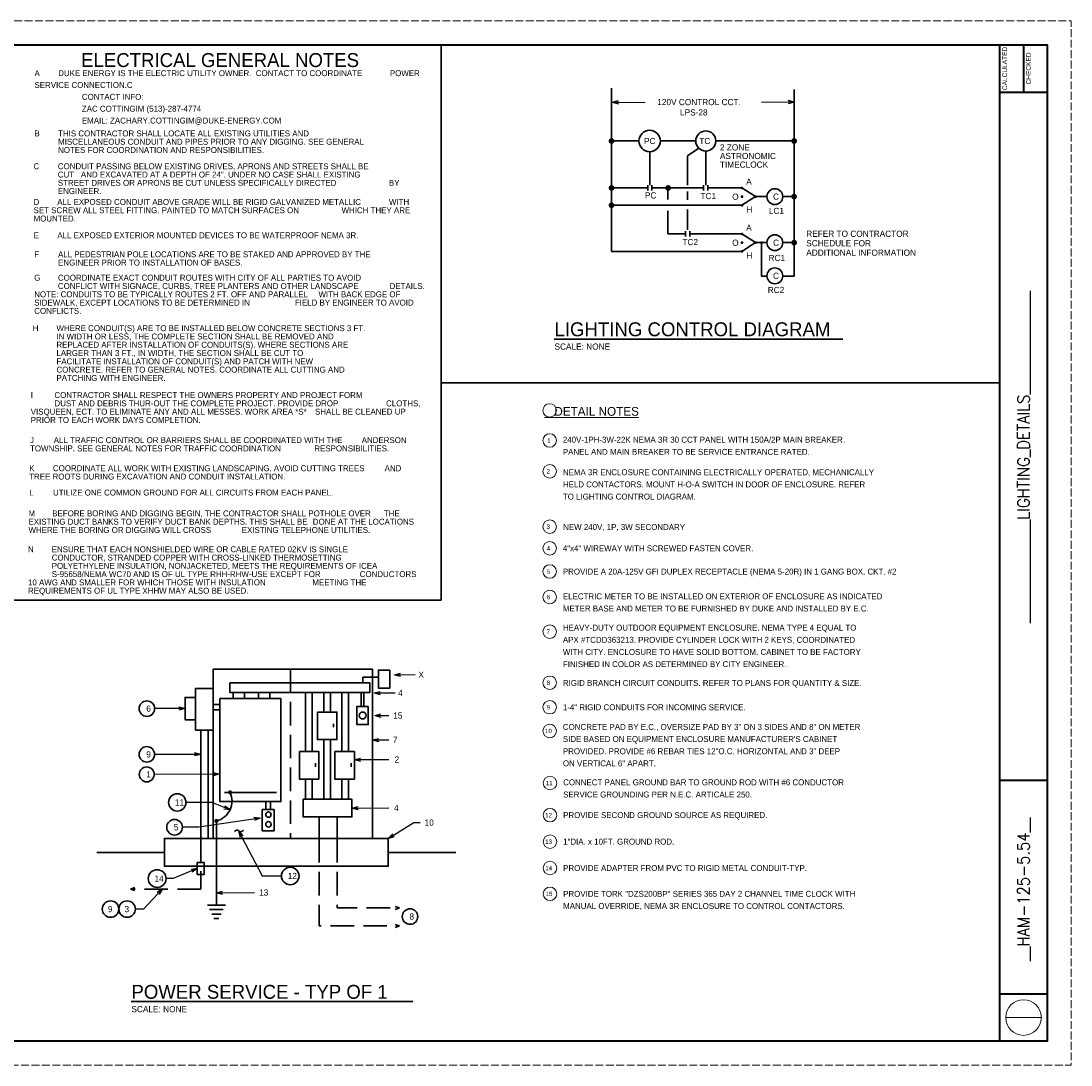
# Model space of a CAD drawing. Extents: x -179 to 4243, y -6085 to -3551.
# Tile 2 of 2: x 1695 to 4243, y -6085 to -3551. Entities that reach past the tile are written whole.
import ezdxf
from ezdxf.enums import TextEntityAlignment as Align

# ---------------------------------------------------------------- set-up
doc = ezdxf.new("R2010")
doc.units = 0
doc.header["$MEASUREMENT"] = 0
doc.linetypes.add('DGN Style 3', pattern=[79.648696, 56.891926, -22.75677])
doc.linetypes.add('OhDOT_USTN3', pattern=[0.22, 0.165, -0.055])
for name, color, linetype, lineweight in [('Level 55', 7, 'Continuous', 35), ('SH_Border', 7, 'Continuous', 40), ('SH_Cut_Line', 7, 'DGN Style 3', 0), ('SH_Data', 7, 'Continuous', 0)]:
    doc.layers.add(name, color=color, linetype=linetype, lineweight=lineweight)
doc.styles.add('DwgStamp', font='romans.shx')
doc.styles.add('Font 70-Main Title', font='txt', dxfattribs={"width": 1.15, "height": 0.25})
doc.styles.add('Straight-Normal', font='font30.shx', dxfattribs={"height": 0.14})
doc.styles.add('Straight-Sub Title', font='font30.shx', dxfattribs={"height": 0.17})
doc.styles.add('Style-ISO_FONTLEFT', font='ISO_FONTLEFT.shx')
doc.styles.add('Style-ISO_FONTRIGHT', font='ISO_FONTRIGHT.shx')
doc.styles.add('Style-STANDARD', font='STANDARD.shx')
doc.dimstyles.get("Standard").update_dxf_attribs({"dimtxt": 0.18, "dimasz": 0.18, "dimexe": 0.18, "dimexo": 0.0625, "dimgap": 0.09, "dimtad": 0, "dimtih": 1, "dimtoh": 1, "dimdec": 4, "dimzin": 0, "dimdsep": 46, "dimtxsty": 'Standard', "dimcen": 0.09, "dimadec": 0, "dimazin": 0, "dimtfac": 1, "dimtdec": 4, "dimtofl": 0, "dimtmove": 0, "dimatfit": 3, "dimfxl": 1, "dimtolj": 1, "dimtzin": 0, "dimarcsym": 0})

# ---------------------------------------------------------------- blocks, each defined once
blk = doc.blocks.new('TerminatorOpen_0.5')
at = {"color": 0, "linetype": 'ByBlock', "lineweight": -2}
for q in [(-1, 0.25), (-1, 0), (-1, -0.25)]:
    blk.add_line((0, 0), q, dxfattribs=at)
blk = doc.blocks.new('BLKWO')
at = {"layer": 'SH_Border', "color": 7, "linetype": 'Continuous'}
for p, q in [((32.5, 0.5), (32.5, 21.5)), ((33, 21.5), (33, 20.5)), ((32.5, 20.5), (33.5, 20.5)), ((32.5, 6), (33.5, 6)), ((32.5, 1.5), (33.5, 1.5))]:
    blk.add_line(p, q, dxfattribs=at)
at = {"layer": 'SH_Border', "color": 7, "linetype": 'Continuous', "flags": 128}
blk.add_lwpolyline([(2, 21.5), (33.5, 21.5), (33.5, 0.5), (2, 0.5), (2, 21.5)], close=True, dxfattribs=at)
at = {"layer": 'SH_Border', "color": 7, "linetype": 'Continuous'}
for centre in [(1, 18), (1, 15.25), (1, 6.75), (1, 4)]:
    blk.add_circle(centre, 0.125, dxfattribs=at)
at = {"layer": 'SH_Cut_Line', "color": 7, "linetype": 'OhDOT_USTN3', "flags": 128}
blk.add_lwpolyline([(0, 0), (34, 0), (34, 22), (0, 22), (0, 0)], close=True, dxfattribs=at)
at = {"layer": 'SH_Data', "color": 7, "linetype": 'Continuous'}
blk.add_line((32.625, 1), (33.375, 1), dxfattribs=at)
blk.add_circle((33, 1), 0.375, dxfattribs=at)
at = {"layer": 'SH_Border', "color": 7, "linetype": 'Continuous', "style": 'DwgStamp'}
blk.add_text('F:\\Projects\\694701\\05_deliverables\\Drawings\\113851\\Design\\Lighting\\Sheets\\11385LD000.dwg 16-May-22  2:29 PM', height=0.125, rotation=90, dxfattribs=at).set_placement((1.925, 0.5))
at = {"layer": 'SH_Data', "color": 7, "linetype": 'Continuous', "style": 'Straight-Normal'}
for s, p in [('CALCULATED', (32.553, 21)), ('CHECKED', (33.053, 21))]:
    blk.add_text(s, height=0.1, rotation=90, dxfattribs=at).set_placement(p, align=Align.TOP_CENTER)
at = {"layer": 'SH_Data', "style": 'Straight-Normal'}
for tag, p in [('CALCULATED', (32.989, 21.02)), ('CHECKED', (33.489, 21.02))]:
    blk.add_attdef(tag, text='', height=0.14, rotation=90, dxfattribs=at).set_placement(p, align=Align.BOTTOM_CENTER)
at = {"layer": 'SH_Data', "style": 'Font 70-Main Title', "width": 1.15}
for tag, p in [('TITLEAREA2M', (33, 13.292)), ('TITLEAREA1', (33, 3.792))]:
    blk.add_attdef(tag, text='', height=0.25, rotation=90, dxfattribs=at).set_placement(p, align=Align.MIDDLE_CENTER)
at = {"layer": 'SH_Data', "style": 'Straight-Sub Title'}
for tag, p in [('SHEETNO', (33.02, 1.003)), ('SHEETTOTAL', (33.02, 0.663))]:
    blk.add_attdef(tag, text='', height=0.17, dxfattribs=at).set_placement(p, align=Align.BOTTOM_CENTER)

msp = doc.modelspace()

# ---------------------------------------------------------------- hatches: boundary and pattern name
at = {"layer": 'Level 55'}
h = msp.add_hatch(color=256, dxfattribs=at)
edge = h.paths.add_edge_path()
edge.add_arc((3127.8, -3841.9), 6.97, 0, 360)
h = msp.add_hatch(color=256, dxfattribs=at)
edge = h.paths.add_edge_path()
edge.add_arc((3571, -3841.9), 6.97, 0, 360)
h = msp.add_hatch(color=256, dxfattribs=at)
edge = h.paths.add_edge_path()
edge.add_arc((3127.8, -3955.9), 6.97, 0, 360)
h = msp.add_hatch(color=256, dxfattribs=at)
edge = h.paths.add_edge_path()
edge.add_arc((3265.3, -3955.9), 6.97, 0, 360)
h = msp.add_hatch(color=256, dxfattribs=at)
edge = h.paths.add_edge_path()
edge.add_arc((3444.4, -3955.9), 3.55, 0, 360)
h = msp.add_hatch(color=256, dxfattribs=at)
edge = h.paths.add_edge_path()
edge.add_arc((3444.4, -3976.9), 3.55, 0, 360)
h = msp.add_hatch(color=256, dxfattribs=at)
edge = h.paths.add_edge_path()
edge.add_arc((3477.5, -3976.9), 3.55, 0, 360)
h = msp.add_hatch(color=256, dxfattribs=at)
edge = h.paths.add_edge_path()
edge.add_arc((3571, -3976.9), 6.97, 0, 360)
h = msp.add_hatch(color=256, dxfattribs=at)
edge = h.paths.add_edge_path()
edge.add_arc((3127.8, -3998), 6.97, 0, 360)
h = msp.add_hatch(color=256, dxfattribs=at)
edge = h.paths.add_edge_path()
edge.add_arc((3444.4, -3998), 3.55, 0, 360)
h = msp.add_hatch(color=256, dxfattribs=at)
edge = h.paths.add_edge_path()
edge.add_arc((3444.4, -4067.6), 3.55, 0, 360)
h = msp.add_hatch(color=256, dxfattribs=at)
edge = h.paths.add_edge_path()
edge.add_arc((3444.4, -4088.7), 3.55, 0, 360)
h = msp.add_hatch(color=256, dxfattribs=at)
edge = h.paths.add_edge_path()
edge.add_arc((3477.5, -4088.7), 3.55, 0, 360)
h = msp.add_hatch(color=256, dxfattribs=at)
edge = h.paths.add_edge_path()
edge.add_arc((3491.9, -4088.7), 3.55, 0, 360)
h = msp.add_hatch(color=256, dxfattribs=at)
edge = h.paths.add_edge_path()
edge.add_arc((3571, -4088.7), 6.97, 0, 360)
h = msp.add_hatch(color=256, dxfattribs=at)
edge = h.paths.add_edge_path()
edge.add_arc((3444.4, -4109.8), 3.55, 0, 360)
h = msp.add_hatch(color=256, dxfattribs=at)
edge = h.paths.add_edge_path()
edge.add_arc((2202, -5423.2), 5.08, 0, 360)
h = msp.add_hatch(color=256, dxfattribs=at)
edge = h.paths.add_edge_path()
edge.add_arc((2168.8, -5492.6), 5.08, 0, 360)

# ---------------------------------------------------------------- linework, layer by layer
for p, q in [((2714.6, -4956.7), (2714.6, -3608.2)), ((3127.8, -3713.4), (3127.8, -4109.8)), ((3571, -3717.2), (3571, -4169.8)), ((3215.5, -3955.9), (3127.8, -3955.9)), ((3351.4, -3955.9), (3225.7, -3955.9)), ((3264.7, -3955), (3264.7, -3983.9)), ((3444.4, -3955.9), (3361.4, -3955.9)), ((3477.5, -3976.9), (3444.4, -3955.9)), ((3127.8, -3998), (3444.4, -3998)), ((3264.7, -4011.5), (3264.7, -4067.6)), ((3307.6, -4067.6), (3264.7, -4067.6)), ((3444.4, -4067.6), (3317.8, -4067.6)), ((3477.5, -4088.7), (3444.4, -4067.6)), ((3491.8, -4089.1), (3491.8, -4169.8)), ((3127.8, -4109.8), (3444.4, -4109.8)), ((3491.8, -4169.8), (3505.1, -4169.8)), ((3543.4, -4169.8), (3571, -4169.8)), ((2988.6, -4322.6), (3689.4, -4322.6)), ((4070.2, -4429.3), (2714.6, -4429.3)), ((2714.6, -4956.7), (559, -4956.7)), ((2524.4, -5156.7), (2524.4, -5143.4)), ((2524.4, -5143.4), (2560.9, -5143.4)), ((2209.5, -5195.5), (2209.5, -5181.1)), ((2236.9, -5195.5), (2236.9, -5181.1)), ((2271.2, -5195.5), (2271.2, -5181.1)), ((2298.6, -5195.5), (2298.6, -5181.1)), ((2385.1, -5181.1), (2385.1, -5324.5)), ((2401.1, -5181.1), (2401.1, -5324.5)), ((2429.4, -5181.1), (2429.4, -5228.2)), ((2445.4, -5181.1), (2445.4, -5228.2)), ((2473.1, -5181.1), (2473.1, -5324.5)), ((2489.1, -5181.1), (2489.1, -5324.5)), ((2520.1, -5181.1), (2520.1, -5214.7)), ((2526.6, -5181.1), (2526.6, -5214.7)), ((2177.4, -5209.7), (2161.3, -5209.7)), ((2177.4, -5223), (2161.3, -5223)), ((2130.9, -5272), (2130.9, -5535)), ((2148.7, -5535), (2148.7, -5272)), ((2161.3, -5272), (2161.3, -5535)), ((2453.2, -5256.4), (2453.2, -5265.2)), ((2429.4, -5294.9), (2429.4, -5439.7)), ((2445.4, -5294.9), (2445.4, -5439.7)), ((2409.5, -5352.5), (2409.5, -5361.3)), ((2495.6, -5352.5), (2495.6, -5361.3)), ((2385.1, -5439.7), (2385.1, -5390.8)), ((2401.1, -5439.7), (2401.1, -5390.8)), ((2473.1, -5439.7), (2473.1, -5390.8)), ((2489.1, -5439.7), (2489.1, -5390.8)), ((2288.6, -5464.6), (2288.6, -5446.1)), ((2300.3, -5464.6), (2300.3, -5446.1)), ((2168.8, -5497.6), (2168.8, -5696.7)), ((2417.8, -5484.4), (2417.8, -5536.6)), ((2461.5, -5484.4), (2461.5, -5536.6)), ((2042.5, -5568.9), (1878.7, -5568.9)), ((2749.7, -5568.9), (2586, -5568.9)), ((1960.4, -5657.8), (1970.6, -5654.2)), ((1970.6, -5661.3), (1960.4, -5657.8)), ((2190.6, -5696.7), (2146.9, -5696.7)), ((2185.4, -5707.6), (2152.1, -5707.6)), ((2603, -5700.1), (2613.2, -5703.7)), ((2613.2, -5703.7), (2603, -5707.2)), ((2180.2, -5718.6), (2157.3, -5718.6)), ((2175, -5729.5), (2162.5, -5729.5)), ((2603, -5743.9), (2613.2, -5747.4)), ((2613.2, -5747.4), (2603, -5751)), ((1961.8, -5931), (2645.5, -5931))]:
    msp.add_line(p, q, dxfattribs=at)
at = {"layer": 'Level 55', "linetype": 'Continuous'}
for p, q in [((3194.3, -3841.9), (3127.8, -3841.9)), ((3246.2, -3841.9), (3332.2, -3841.9)), ((3380.6, -3841.9), (3571, -3841.9)), ((3220.5, -3949.4), (3220.5, -3867.8)), ((3312, -3877.9), (3340, -3859.5)), ((3356.4, -3949.4), (3356.4, -3866)), ((3312, -3949.4), (3312, -3877.9)), ((3215.5, -3962.3), (3215.5, -3949.4)), ((3225.5, -3962.3), (3225.5, -3949.4)), ((3351.4, -3962.3), (3351.4, -3949.4)), ((3361.4, -3962.3), (3361.4, -3949.4)), ((3312, -3984.9), (3312, -3964.6)), ((3477.5, -3976.9), (3505.1, -3976.9)), ((3543.4, -3976.9), (3571, -3976.9)), ((3312, -4057.3), (3312, -4008.1)), ((3307.7, -4074.1), (3307.7, -4061.2)), ((3317.7, -4074.1), (3317.7, -4061.2)), ((3477.5, -4088.7), (3505.1, -4088.7)), ((3543.4, -4088.7), (3571, -4088.7))]:
    msp.add_line(p, q, dxfattribs=at)
at = {"layer": 'Level 55', "linetype": 'DGN Style 3'}
for p, q in [((3444.4, -3998), (3477.5, -3976.9)), ((3444.4, -4109.8), (3477.5, -4088.7)), ((2348.7, -5124.1), (2348.7, -5535)), ((2130.9, -5535), (2130.9, -5657.8)), ((2130.9, -5657.8), (1960.4, -5657.8))]:
    msp.add_line(p, q, dxfattribs=at)
at = {"layer": 'Level 55', "flags": 128}
for points in [[(2161.3, -5170.9), (2161.3, -5124.1), (2547.6, -5124.1), (2547.6, -5535)], [(2188.4, -5423.2), (2314.5, -5423.2)]]:
    msp.add_lwpolyline(points, dxfattribs=at)
for points in [[(2589.5, -5126.2), (2562.2, -5126.2), (2562.2, -5170.1), (2589.5, -5170.1), (2589.5, -5126.2)], [(2161.3, -5272), (2118.3, -5272), (2118.3, -5170.9), (2161.3, -5170.9), (2161.3, -5272)], [(2201.6, -5157.1), (2541, -5157.1), (2541, -5181.1), (2201.6, -5181.1), (2201.6, -5157.1)], [(2118.3, -5192.8), (2092.8, -5192.8), (2092.8, -5247), (2118.3, -5247), (2118.3, -5192.8)], [(2177.4, -5195.5), (2325.4, -5195.5), (2325.4, -5445.7), (2177.4, -5445.7), (2177.4, -5195.5)], [(2537.4, -5214.7), (2510, -5214.7), (2510, -5258.6), (2537.4, -5258.6), (2537.4, -5214.7)], [(2413.8, -5228.2), (2461.2, -5228.2), (2461.2, -5294.9), (2413.8, -5294.9), (2413.8, -5228.2)], [(2370.1, -5324.3), (2417.5, -5324.3), (2417.5, -5391.1), (2370.1, -5391.1), (2370.1, -5324.3)], [(2456.2, -5324.3), (2503.6, -5324.3), (2503.6, -5391.1), (2456.2, -5391.1), (2456.2, -5324.3)], [(2379.1, -5439.7), (2497.8, -5439.7), (2497.8, -5482.8), (2379.1, -5482.8), (2379.1, -5439.7)], [(2280.2, -5464.8), (2308.7, -5464.8), (2308.7, -5516.5), (2280.2, -5516.5), (2280.2, -5464.8)], [(2586, -5535), (2042.5, -5535), (2042.5, -5602.7), (2586, -5602.7), (2586, -5535)], [(2122.5, -5593.6), (2139.2, -5593.6), (2139.2, -5622.4), (2122.5, -5622.4), (2122.5, -5593.6)]]:
    msp.add_lwpolyline(points, close=True, dxfattribs=at)
at = {"layer": 'Level 55', "linetype": 'DGN Style 3', "flags": 128}
for points in [[(2417.8, -5536.6), (2417.8, -5747.4), (2613.2, -5747.4)], [(2461.5, -5536.6), (2461.5, -5703.7), (2613.2, -5703.7)]]:
    msp.add_lwpolyline(points, dxfattribs=at)
at = {"layer": 'Level 55', "linetype": 'Continuous'}
for centre, radius in [((3220.3, -3841.9), 26), ((3356.6, -3841.9), 24.4), ((3524.3, -3976.9), 19.2), ((3524.3, -4088.7), 19.2), ((3524.3, -4169.2), 19.2)]:
    msp.add_circle(centre, radius, dxfattribs=at)
at = {"layer": 'Level 55', "color": 7, "linetype": 'Continuous', "lineweight": 0}
for centre in [(2977.5, -4496), (2977.8, -4568.9), (2977.8, -4643.9), (2977.8, -4778.2), (2977.8, -4830.7), (2977.8, -4886.9), (2977.8, -4949.1), (2977.8, -5033), (2977.8, -5157.1), (2977.8, -5216.5), (2977.8, -5274.1), (2978.5, -5400.6), (2978.5, -5478.4), (2978.5, -5542.8), (2978.5, -5606.9), (2978.5, -5669.6)]:
    msp.add_circle(centre, 16.4, dxfattribs=at)
at = {"layer": 'Level 55'}
for centre, radius in [((2000.1, -5219.9), 18.8), ((2523.7, -5236.6), 8.42), ((2000, -5331), 18.8), ((1999.7, -5379.5), 18.1), ((2073.8, -5447.6), 21.1), ((2295.1, -5477.1), 6.53), ((2067.2, -5507.8), 19), ((2295.1, -5500.8), 6.53), ((2348, -5626.1), 21.3), ((2025, -5632.5), 21.6), ((1911.9, -5706.5), 20), ((1952.1, -5706.5), 20), ((2638.7, -5724.6), 18.8)]:
    msp.add_circle(centre, radius, dxfattribs=at)
msp.add_arc((2157.5, -5444.5), 49.3, 283.172, 25.6592, dxfattribs=at)
msp.add_open_spline([(2212.9, -5518.3), (2219.5, -5512.3), (2224.8, -5517.3), (2227.8, -5521.3), (2234.8, -5514.7)], degree=3, dxfattribs=at)

# ---------------------------------------------------------------- block references
at = {"layer": 'SH_Border', "color": 7, "linetype": 'Continuous', "lineweight": 0}
ref = msp.add_blockref('BLKWO', (326.2, -6085), dxfattribs=dict(at, xscale=115.2, yscale=115.2, zscale=115.2))
ref.add_attrib('BLKWO_27169', '__HAM-125-5.54__', dxfattribs={"layer": 'SH_Data', "color": 7, "linetype": 'Continuous', "lineweight": 0, "height": 28.8, "rotation": 90, "style": 'Style-STANDARD'}).set_placement((4127.8, -5658.8), align=Align.MIDDLE_CENTER)
ref.add_attrib('BLKWO_27170', '______________LIGHTING_DETAILS______________', dxfattribs={"layer": 'SH_Data', "color": 7, "linetype": 'Continuous', "lineweight": 0, "height": 28.8, "rotation": 90, "style": 'Style-STANDARD'}).set_placement((4127.8, -4609.1), align=Align.MIDDLE_CENTER)

# ---------------------------------------------------------------- texts
at = {"layer": 'Level 55', "color": 7, "style": 'Style-ISO_FONTRIGHT'}
for s, height, p in [('ELECTRICAL GENERAL NOTES', 33.75, (1840.4, -3628.6)), ('LIGHTING CONTROL DIAGRAM', 33.75, (2989.4, -4282.1)), ('SCALE: NONE', 15, (2989.4, -4333.5)), ('POWER SERVICE - TYP OF 1 ', 33.75, (1962.6, -5890.5)), ('SCALE: NONE', 15, (1962.6, -5941.9))]:
    msp.add_text(s, height=height, dxfattribs=at).set_placement(p, align=Align.TOP_LEFT)
at = {"layer": 'Level 55', "color": 7, "linetype": 'Continuous', "style": 'Style-ISO_FONTRIGHT'}
for s, p in [('ASTRONOMIC', (3390.9, -3870.8)), ('2 ZONE', (3390.9, -3849.9)), ('TIMECLOCK', (3390.9, -3891.7)), ('PC', (3208.8, -3966.5)), ('TC1', (3343.6, -3968)), ('LC1', (3509.6, -4004.2)), ('REFER TO CONTRACTOR ', (3600.4, -4059.6)), ('TC2', (3299.9, -4079.7)), ('SCHEDULE FOR ', (3600.4, -4082.6)), ('RC1', (3508.9, -4118.3)), ('ADDITIONAL INFORMATION', (3600.4, -4105.5)), ('RC2', (3506.9, -4196))]:
    msp.add_text(s, height=15, dxfattribs=at).set_placement(p, align=Align.TOP_LEFT)
at = {"layer": 'Level 55', "color": 7, "linetype": 'Continuous', "lineweight": 0, "style": 'Style-ISO_FONTRIGHT'}
for s, height, p in [('%%u   DETAIL NOTES%%U', 21.25, (2965.3, -4498.3)), ('NEW 240V, 1P, 3W SECONDARY', 14.375, (3010.4, -4779.1)), ('4"x4" WIREWAY WITH SCREWED FASTEN COVER.', 14.375, (3009.7, -4830.7)), ('1-4" RIGID CONDUITS FOR INCOMING SERVICE. ', 14.375, (3009.7, -5216.5)), ('PROVIDE SECOND GROUND SOURCE AS REQUIRED. ', 14.375, (3010.4, -5478.4)), ('1"DIA. x 10FT. GROUND ROD. ', 14.375, (3010.4, -5542.8)), ('PROVIDE ADAPTER FROM PVC TO RIGID METAL CONDUIT-TYP.', 14.375, (3010.4, -5606.9))]:
    msp.add_text(s, height=height, dxfattribs=at).set_placement(p, align=Align.MIDDLE_LEFT)
for s, height, p in [('1', 10.6, (2975.7, -4568.9)), ('2', 10.6, (2974.2, -4643.9)), ('3', 10.6, (2974.2, -4778.2)), ('4', 10.6, (2974.5, -4830.7)), ('5', 10.6, (2974.7, -4886.9)), ('6', 10.6, (2974.8, -4949.1)), ('7', 10.6, (2974.1, -5033)), ('8', 10.6, (2974.7, -5157.1)), ('9', 10.6, (2974.7, -5216.5)), ('10', 10.62, (2974.7, -5274.1)), ('11', 10.62, (2976.5, -5400.6)), ('12', 10.62, (2975, -5478.4)), ('13', 10.62, (2975, -5542.8)), ('14', 10.62, (2975.3, -5606.9)), ('15', 10.62, (2976.1, -5669.6))]:
    msp.add_text(s, height=height, dxfattribs=at).set_placement(p, align=Align.MIDDLE_CENTER)
at = {"layer": 'Level 55', "color": 7, "linetype": 'Continuous', "lineweight": 0, "char_height": 14.375, "attachment_point": 4, "style": 'Style-ISO_FONTRIGHT'}
for s, insert, width, line_spacing_factor in [('A^IDUKE ENERGY IS THE ELECTRIC UTILITY OWNER.  CONTACT TO COORDINATE ^I^IPOWER SERVICE CONNECTION.C\\P^I^ICONTACT INFO:\\P^I^IZAC COTTINGIM (513)-287-4774\\P^I^IEMAIL: ZACHARY.COTTINGIM@DUKE-ENERGY.COM', (1727.3, -3736.2), 948.456, 1.2), ('B^ITHIS CONTRACTOR SHALL LOCATE ALL EXISTING UTILITIES AND \\P^IMISCELLANEOUS CONDUIT AND PIPES PRIOR TO ANY DIGGING. SEE GENERAL \\P^INOTES FOR COORDINATION AND RESPONSIBILITIES.\\P', (1727.1, -3843.8), 948.456, 0.84), ('\\pt59.00003;C^ICONDUIT PASSING BELOW EXISTING DRIVES, APRONS AND STREETS SHALL BE \\P\\pt59.00003,115;^ICUT ^IAND EXCAVATED AT A DEPTH OF 24". UNDER NO CASE SHALL EXISTING \\P\\pt59.00003,862.5,920;^ISTREET DRIVES OR APRONS BE CUT UNLESS SPECIFICALLY DIRECTED ^IBY ^I\\P\\pt59.00003;^IENGINEER.', (1725, -3933.5), 948.456, 0.84), ('D^IALL EXPOSED CONDUIT ABOVE GRADE WILL BE RIGID GALVANIZED METALLIC ^I^IWITH SET SCREW ALL STEEL FITTING. PAINTED TO MATCH SURFACES ON ^I^IWHICH THEY ARE MOUNTED. ', (1725.1, -4010.1), 948.456, 0.84), ('E^IALL EXPOSED EXTERIOR MOUNTED DEVICES TO BE WATERPROOF NEMA 3R.\\P', (1725.3, -4070.8), 948.456, 0.84), ('F^IALL PEDESTRIAN POLE LOCATIONS ARE TO BE STAKED AND APPROVED BY THE ^IENGINEER PRIOR TO INSTALLATION OF BASES. ', (1727, -4127.1), 948.456, 0.84), ('G^ICOORDINATE EXACT CONDUIT ROUTES WITH CITY OF ALL PARTIES TO AVOID ^I^ICONFLICT WITH SIGNACE, CURBS, TREE PLANTERS AND OTHER LANDSCAPE ^I^IDETAILS. NOTE: CONDUITS TO BE TYPICALLY ROUTES 2 FT. OFF AND PARALLEL ^IWITH BACK EDGE OF SIDEWALK, EXCEPT LOCATIONS TO BE DETERMINED IN ^I^IFIELD BY ENGINEER TO AVOID CONFLICTS. ', (1726.7, -4214.2), 948.456, 0.84), ('H^IWHERE CONDUIT(S) ARE TO BE INSTALLED BELOW CONCRETE SECTIONS 3 FT. \\P^IIN WIDTH OR LESS, THE COMPLETE SECTION SHALL BE REMOVED AND \\P^IREPLACED AFTER INSTALLATION OF CONDUITS(S). WHERE SECTIONS ARE \\P^ILARGER THAN 3 FT., IN WIDTH, THE SECTION SHALL BE CUT TO \\P^IFACILITATE INSTALLATION OF CONDUIT(S) AND PATCH WITH NEW \\P^ICONCRETE. REFER TO GENERAL NOTES. COORDINATE ALL CUTTING AND \\P^IPATCHING WITH ENGINEER. ', (1723.1, -4356.8), 948.456, 0.84), ('I^ICONTRACTOR SHALL RESPECT THE OWNERS PROPERTY AND PROJECT FORM ^I^IDUST AND DEBRIS THUR-OUT THE COMPLETE PROJECT. PROVIDE DROP ^I^ICLOTHS, VISQUEEN, ECT. TO ELIMINATE ANY AND ALL MESSES. WORK AREA *S* ^ISHALL BE CLEANED UP PRIOR TO EACH WORK DAYS COMPLETION.', (1718.2, -4489), 948.456, 0.84), ('J^IALL TRAFFIC CONTROL OR BARRIERS SHALL BE COORDINATED WITH THE^IANDERSON TOWNSHIP. SEE GENERAL NOTES FOR TRAFFIC COORDINATION ^I^IRESPONSIBILITIES. ', (1716.5, -4578.3), 948.456, 0.84), ('240V-1PH-3W-22K NEMA 3R 30 CCT PANEL WITH 150A/2P MAIN BREAKER.\\P \\PPANEL AND MAIN BREAKER TO BE SERVICE ENTRANCE RATED.', (3009.7, -4581.9), 921.804, 0.61604), ('K^ICOORDINATE ALL WORK WITH EXISTING LANDSCAPING. AVOID CUTTING TREES ^IAND TREE ROOTS DURING EXCAVATION AND CONDUIT INSTALLATION.', (1714.5, -4646.5), 948.456, 0.84), ('NEMA 3R ENCLOSURE CONTAINING ELECTRICALLY OPERATED, MECHANICALLY \\P\\PHELD CONTACTORS. MOUNT H-O-A SWITCH IN DOOR OF ENCLOSURE. REFER\\P\\PTO LIGHTING CONTROL DIAGRAM.', (3009.7, -4675.7), 1075.728, 0.61604), ('L^IUTILIZE ONE COMMON GROUND FOR ALL CIRCUITS FROM EACH PANEL.\\P', (1714.8, -4695.4), 948.456, 0.84), ('M^IBEFORE BORING AND DIGGING BEGIN, THE CONTRACTOR SHALL POTHOLE OVER ^ITHE EXISTING DUCT BANKS TO VERIFY DUCT BANK DEPTHS. THIS SHALL BE ^IDONE AT THE LOCATIONS WHERE THE BORING OR DIGGING WILL CROSS ^I^IEXISTING TELEPHONE UTILITIES.', (1712.8, -4766.2), 948.456, 0.84), ('N^IENSURE THAT EACH NONSHIELDED WIRE OR CABLE RATED 02KV IS SINGLE ^I^ICONDUCTOR, STRANDED COPPER WITH CROSS-LINKED THERMOSETTING ^I^I^IPOLYETHYLENE INSULATION, NONJACKETED, MEETS THE REQUIREMENTS OF ICEA ^IS-95658/NEMA WC70 AND IS OF UL TYPE RHH-RHW-USE EXCEPT FOR ^I^ICONDUCTORS 10 AWG AND SMALLER FOR WHICH THOSE WITH INSULATION ^I^IMEETING THE REQUIREMENTS OF UL TYPE XHHW MAY ALSO BE USED.', (1711.6, -4885.3), 948.456, 0.84), ('HEAVY-DUTY OUTDOOR EQUIPMENT ENCLOSURE. NEMA TYPE 4 EQUAL TO\\P \\PAPX #TCDD363213. PROVIDE CYLINDER LOCK WITH 2 KEYS, COORDINATED\\P\\PWITH CITY. ENCLOSURE TO HAVE SOLID BOTTOM. CABINET TO BE FACTORY\\P \\PFINISHED IN COLOR AS DETERMINED BY CITY ENGINEER. ', (3009.7, -5067.7), 833.065, 0.61604), ('PROVIDE TORK "DZS200BP" SERIES 365 DAY 2 CHANNEL TIME CLOCK WITH\\P\\PMANUAL OVERRIDE, NEMA 3R ENCLOSURE TO CONTROL CONTACTORS.', (3010.4, -5685.6), 858.632, 0.615652)]:
    msp.add_mtext(s, dxfattribs=dict(at, insert=insert, width=width, line_spacing_factor=line_spacing_factor))
at = {"layer": 'Level 55', "color": 7, "linetype": 'Continuous', "char_height": 15, "attachment_point": 1, "line_spacing_factor": 0.6}
for s, insert, style in [('120V CONTROL CCT.', (3238.8, -3739.9), 'Style-ISO_FONTRIGHT'), ('LPS-28', (3294, -3765), 'Style-ISO_FONTRIGHT'), ('PC', (3206.6, -3834.4), 'Style-ISO_FONTRIGHT'), ('TC', (3340.9, -3834.4), 'Style-ISO_FONTRIGHT'), ('A', (3454.6, -3933.1), 'Style-ISO_FONTRIGHT'), ('O', (3420.7, -3969.6), 'Style-ISO_FONTRIGHT'), ('C', (3519.8, -3969.4), 'Style-ISO_FONTLEFT'), ('H', (3455, -4000.6), 'Style-ISO_FONTRIGHT'), ('A', (3454.6, -4044.9), 'Style-ISO_FONTRIGHT'), ('O', (3420.7, -4081.4), 'Style-ISO_FONTRIGHT'), ('C', (3519.8, -4081.2), 'Style-ISO_FONTLEFT'), ('H', (3455, -4112.3), 'Style-ISO_FONTRIGHT'), ('C', (3519.8, -4161.7), 'Style-ISO_FONTLEFT')]:
    msp.add_mtext(s, dxfattribs=dict(at, insert=insert, style=style))
at = {"layer": 'Level 55', "color": 7, "linetype": 'Continuous', "lineweight": 0, "char_height": 14.375, "attachment_point": 4, "style": 'Style-ISO_FONTRIGHT'}
for s, insert, line_spacing_factor in [('PROVIDE A 20A-125V GFI DUPLEX RECEPTACLE (NEMA 5-20R) IN 1 GANG BOX. CKT. #2', (3009.7, -4889.3), 0.6), ('ELECTRIC METER TO BE INSTALLED ON EXTERIOR OF ENCLOSURE AS INDICATED\\P.\\PMETER BASE AND METER TO BE FURNISHED BY DUKE AND INSTALLED BY E.C. ', (3009.7, -4962.2), 0.61604), ('RIGID BRANCH CIRCUIT CONDUITS. REFER TO PLANS FOR QUANTITY & SIZE.', (3009.7, -5159.5), 0.9), ('CONCRETE PAD BY E.C., OVERSIZE PAD BY 3" ON 3 SIDES AND 8" ON METER \\P\\PSIDE BASED ON EQUIPMENT ENCLOSURE MANUFACTURER\'S CABINET \\P\\PPROVIDED. PROVIDE #6 REBAR TIES 12"O.C. HORIZONTAL AND 3" DEEP \\P\\PON VERTICAL 6" APART.', (3009.7, -5308.6), 0.61604), ('CONNECT PANEL GROUND BAR TO GROUND ROD WITH #6 CONDUCTOR\\P \\PSERVICE GROUNDING PER N.E.C. ARTICALE 250.', (3010.4, -5413.7), 0.61604)]:
    msp.add_mtext(s, dxfattribs=dict(at, insert=insert, line_spacing_factor=line_spacing_factor))
at = {"layer": 'Level 55', "color": 7, "char_height": 15, "attachment_point": 1, "line_spacing_factor": 0.6, "style": 'Style-ISO_FONTRIGHT'}
for s, insert in [('X', (2659.1, -5129.9)), ('4', (2609.8, -5174.2)), ('6', (1998.6, -5212.4)), ('15', (2598, -5229)), ('7', (2597, -5288.3)), ('9', (1998.6, -5323.5)), ('2', (2601.2, -5335.9)), ('1', (1998.6, -5372)), ('11', (2068, -5440.1)), ('4', (2599.8, -5453.5)), ('5', (2065.3, -5500.3)), ('10', (2674.1, -5488.9)), ('14', (2018.4, -5625)), ('12', (2341.9, -5618.6)), ('13', (2272.4, -5658.9)), ('9', (1905.4, -5699)), ('3', (1945.8, -5699)), ('8', (2637.3, -5717.1))]:
    msp.add_mtext(s, dxfattribs=dict(at, insert=insert))

# ---------------------------------------------------------------- leaders
at = {"layer": 'Level 55', "linetype": 'Continuous'}
for points in [[(3129.5, -3747.5), (3209.6, -3748.2)], [(3571.7, -3747.5), (3491.7, -3748.2)]]:
    msp.add_leader(points, dimstyle='Standard', override={"dimtxt": 15, "dimasz": 15, "dimgap": 7.5, "dimtad": 0, "dimtxsty": 'Style-ISO_FONTLEFT', "dimldrblk": 'TerminatorOpen_0.5'}, dxfattribs=at)
at = {"layer": 'Level 55', "annotation_type": 0, "has_hookline": 1, "hookline_direction": 0}
for points, text_width in [([(2600.8, -5137.7), (2651.6, -5137.4)], 10), ([(2551.5, -5181.9), (2602.3, -5181.7)], 10.7), ([(2553, -5236.6), (2586.9, -5236.5)], 21.4), ([(2547.6, -5296), (2586.9, -5295.8)], 10), ([(2503.8, -5343.7), (2586.9, -5343.4)], 10), ([(2497.8, -5461.3), (2586.9, -5461)], 10.7), ([(2586, -5535), (2648.1, -5496.4), (2663.1, -5496.4)], 21.4), ([(2168.9, -5666.7), (2261.3, -5666.4)], 21.4)]:
    msp.add_leader(points, dimstyle='Standard', override={"dimtxt": 15, "dimasz": 15, "dimgap": -7.5, "dimtad": 0, "dimtxsty": 'Style-ISO_FONTRIGHT', "dimldrblk": 'TerminatorOpen_0.5'}, dxfattribs=dict(at, text_width=text_width))
at = {"layer": 'Level 55'}
for points in [[(2092.8, -5219.9), (2018.8, -5219.9)], [(2130.6, -5331), (2018.8, -5331)], [(2175.6, -5379.3), (2017.8, -5379.5)], [(2202, -5465.8), (2157.4, -5447.6), (2094.7, -5447.6)], [(2275.3, -5485.5), (2126.5, -5507.8), (2085.7, -5507.8)], [(2222.6, -5516.9), (2279.6, -5626.1), (2326.7, -5626.1)], [(2122.5, -5608), (2063.6, -5632.5), (2046.6, -5632.5)], [(2037.7, -5657.5), (1992.2, -5706.5), (1972.1, -5706.5)]]:
    msp.add_leader(points, dimstyle='Standard', override={"dimtxt": 15, "dimasz": 15, "dimgap": 7.5, "dimtad": 1, "dimtxsty": 'Style-ISO_FONTRIGHT', "dimldrblk": 'TerminatorOpen_0.5'}, dxfattribs=at)

doc.saveas('drawing.dxf')
